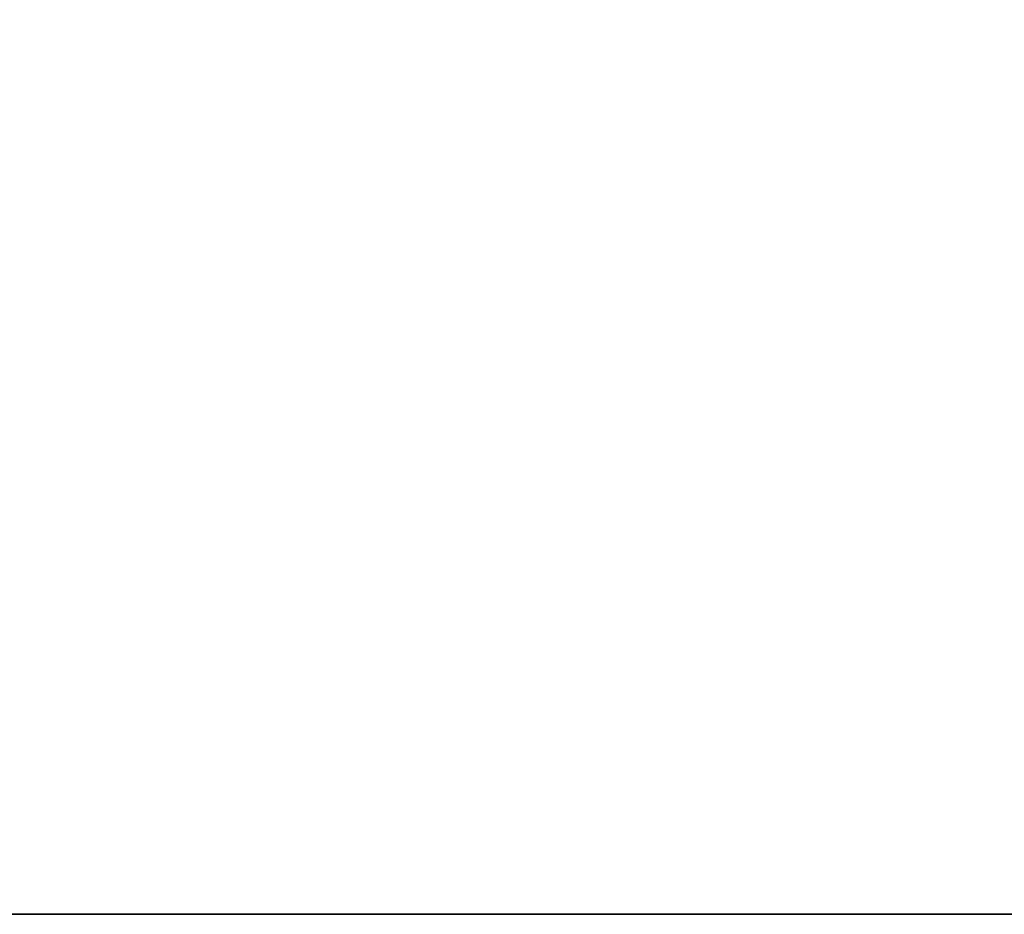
# Model space of a CAD drawing. Header units: millimetres. Extents: x -15850 to -12796, y 730 to 3070.
# Tile 42 of 256: x -13523 to -13341, y 730 to 895. Entities that reach past the tile are written whole.
import ezdxf

# ---------------------------------------------------------------- set-up
doc = ezdxf.new("R2010")
doc.units = ezdxf.units.MM
doc.layers.add('A-FLOR', color=192, linetype='Continuous', lineweight=25)

msp = doc.modelspace()

# ---------------------------------------------------------------- meshes
at = {"layer": 'A-FLOR'}
mesh = msp.add_polyface(dxfattribs=at)
corners = [(-14709.55, 730.17, -250), (-14709.55, 2868.53, -250), (-12796.12, 2868.53, -250), (-12796.12, 730.17, -250), (-13509.55, 2817.95, -250), (-13511.26, 2830.89, -250), (-13516.25, 2842.95, -250), (-13524.2, 2853.31, -250), (-13534.55, 2861.25, -250), (-13546.61, 2866.25, -250), (-13559.55, 2867.95, -250), (-13572.49, 2866.25, -250), (-13584.55, 2861.25, -250), (-13594.91, 2853.31, -250), (-13602.85, 2842.95, -250), (-13607.85, 2830.89, -250), (-13609.55, 2817.95, -250), (-13607.85, 2805.01, -250), (-13602.85, 2792.95, -250), (-13594.91, 2782.6, -250), (-13584.55, 2774.65, -250), (-13572.49, 2769.65, -250), (-13559.55, 2767.95, -250), (-13546.61, 2769.65, -250), (-13534.55, 2774.65, -250), (-13524.2, 2782.6, -250), (-13516.25, 2792.95, -250), (-13511.26, 2805.01, -250)]
mesh.append_faces([[corners[k] for k in face] for face in [(22, 3, 21), (12, 1, 11), (7, 2, 6), (4, 2, 27)]], dxfattribs={"vtx0": -1, "vtx1": -1})
mesh.append_faces([[corners[k] for k in face] for face in [(0, 20, 21, 3), (1, 19, 20, 0), (1, 16, 17), (1, 18, 19), (1, 17, 18), (3, 22, 23), (3, 23, 24, 2), (2, 25, 26), (2, 24, 25), (2, 26, 27), (1, 12, 13), (2, 7, 8)]], dxfattribs={"vtx0": -1, "vtx2": -1})
mesh.append_faces([[corners[k] for k in face] for face in [(14, 15, 1), (13, 14, 1), (10, 11, 1), (1, 2, 10), (5, 6, 2), (4, 5, 2), (8, 9, 2), (9, 10, 2), (15, 16, 1)]], dxfattribs={"vtx1": -1, "vtx2": -1})
mesh = msp.add_polyface(dxfattribs=at)
corners = [(-12796.12, 730.17), (-12796.12, 2868.53), (-14709.55, 2868.53), (-14709.55, 730.17), (-13509.55, 2817.95), (-13511.26, 2805.01), (-13516.25, 2792.95), (-13524.2, 2782.6), (-13534.55, 2774.65), (-13546.61, 2769.65), (-13559.55, 2767.95), (-13572.49, 2769.65), (-13584.55, 2774.65), (-13594.91, 2782.6), (-13602.85, 2792.95), (-13607.85, 2805.01), (-13609.55, 2817.95), (-13607.85, 2830.89), (-13602.85, 2842.95), (-13594.91, 2853.31), (-13584.55, 2861.25), (-13572.49, 2866.25), (-13559.55, 2867.95), (-13546.61, 2866.25), (-13534.55, 2861.25), (-13524.2, 2853.31), (-13516.25, 2842.95), (-13511.26, 2830.89)]
mesh.append_faces([[corners[k] for k in face] for face in [(21, 2, 20), (2, 22, 1), (23, 1, 22), (17, 2, 16), (16, 2, 15), (15, 2, 14), (7, 1, 6), (6, 1, 5)]], dxfattribs={"vtx0": -1, "vtx1": -1})
mesh.append_faces([[corners[k] for k in face] for face in [(2, 21, 22), (1, 23, 24), (1, 24, 25), (1, 4, 5), (1, 7, 8, 0), (0, 8, 9)]], dxfattribs={"vtx0": -1, "vtx2": -1})
mesh.append_faces([[corners[k] for k in face] for face in [(17, 18, 2), (19, 20, 2), (18, 19, 2), (25, 26, 1), (27, 4, 1), (26, 27, 1), (13, 14, 2), (9, 10, 0), (10, 11, 0)]], dxfattribs={"vtx1": -1, "vtx2": -1})
mesh.append_faces([[corners[k] for k in face] for face in [(12, 13, 2, 3), (11, 12, 3, 0)]], dxfattribs={"vtx1": -1, "vtx3": -1})
mesh = msp.add_polyface(dxfattribs=at)
corners = [(-12796.12, 730.17, -250), (-12796.12, 730.17), (-14709.55, 730.17), (-14709.55, 730.17, -250)]
mesh.append_faces([[corners[k] for k in face] for face in [(3, 0, 1, 2)]])

doc.saveas('drawing.dxf')
